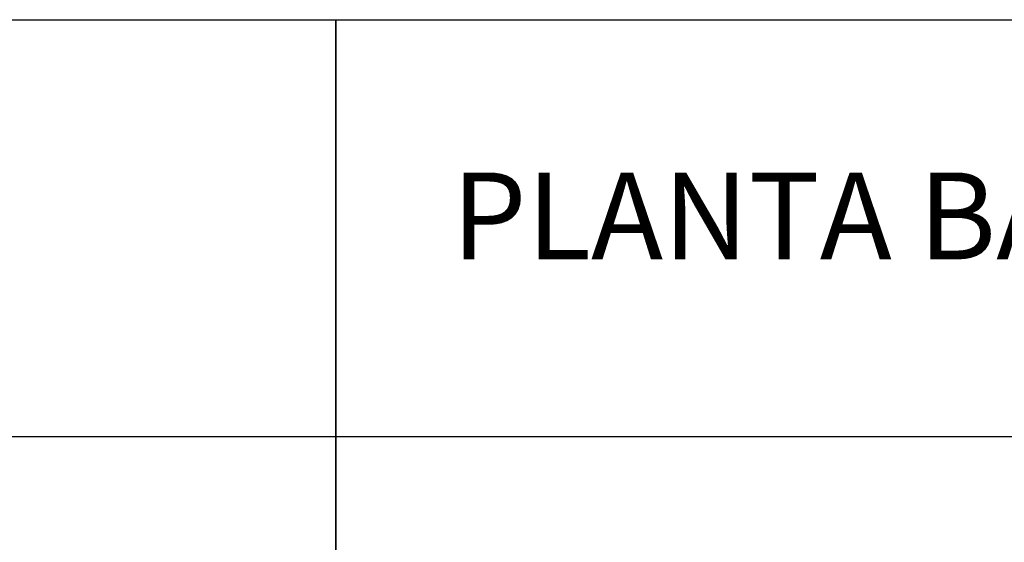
# Model space of a CAD drawing. Extents: x -98 to 248, y -55 to 13.
# Tile 42 of 117: x 30 to 61, y -4 to 13. Entities that reach past the tile are written whole.
import ezdxf

# ---------------------------------------------------------------- set-up
doc = ezdxf.new("R2010")
doc.units = 0
doc.header["$LTSCALE"] = 0.01
doc.layers.add('AUX', color=2, linetype='Continuous')
doc.styles.add('Arial', font='arial.ttf', dxfattribs={"height": 0.1})

msp = doc.modelspace()

# ---------------------------------------------------------------- linework, layer by layer
at = {"layer": 'AUX'}
for points in [[(-28.9167, 12.6966), (40.2103, 12.6966), (40.2103, -55.3374), (-28.9167, -55.3374)], [(40.2103, 12.6966), (109.3373, 12.6966), (109.3373, -55.3374), (40.2103, -55.3374)]]:
    msp.add_lwpolyline(points, close=True, dxfattribs=at)
for points in [[(-28.9167, -0.2611), (40.2103, -0.2611)], [(40.2103, -0.2611), (109.3373, -0.2611)]]:
    msp.add_lwpolyline(points, dxfattribs=at)

# ---------------------------------------------------------------- texts
at = {"layer": 'AUX', "insert": (43.8044, 7.9464), "char_height": 2.7, "attachment_point": 1, "style": 'Arial'}
msp.add_mtext_dynamic_manual_height_columns('PLANTA BAIXA - TELECOM', width=822.997688, gutter_width=13.5, heights=[0], dxfattribs=at)

doc.saveas('drawing.dxf')
